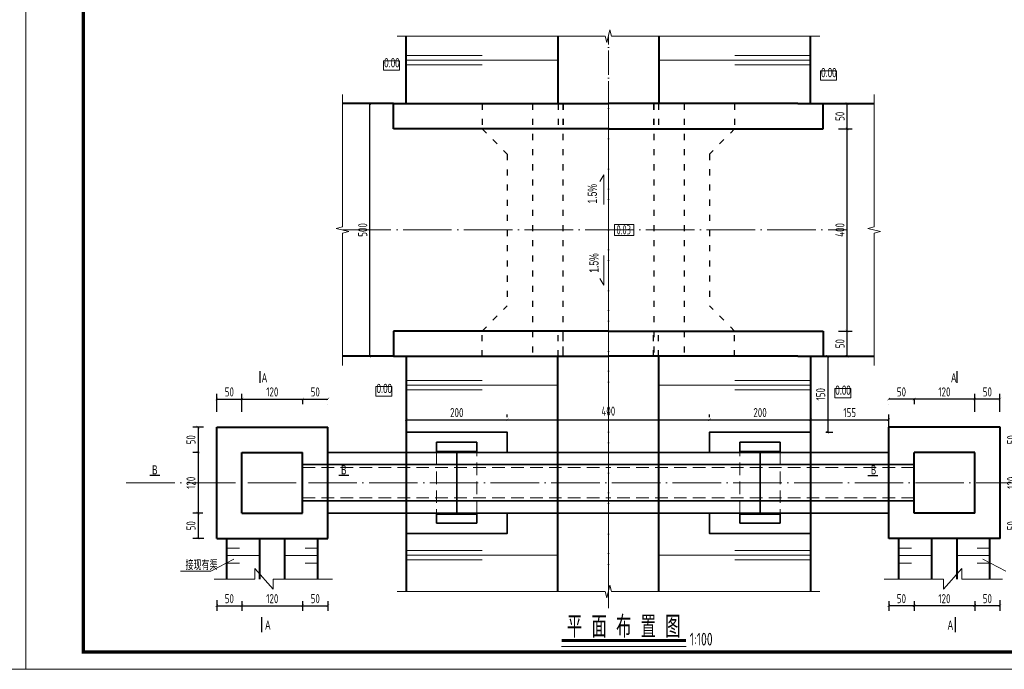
# Model space of a CAD drawing. Header units: inches. Extents: x 97745 to 142261, y 62673 to 100665.
# Tile 141 of 148: x 133629 to 135577, y 92806 to 94090. Entities that reach past the tile are written whole.
import ezdxf
from ezdxf.enums import TextEntityAlignment as Align

# ---------------------------------------------------------------- set-up
doc = ezdxf.new("R2010")
doc.units = ezdxf.units.IN
doc.header["$MEASUREMENT"] = 0
for name, pattern in [('ACAD_ISO03W100', [30, 12, -18]), ('ACAD_ISO04W100', [30, 24, -3, 0, -3]), ('DASHED', [0.75, 0.5, -0.25])]:
    doc.linetypes.add(name, pattern=pattern)
doc.layers.get('0').update_dxf_attribs({"lineweight": 15})
for name, color, linetype, lineweight in [('00、2粗实线', 1, 'Continuous', 40), ('00、4细实线', 4, 'Continuous', 18), ('00、5虚线', 2, 'DASHED', 18), ('0粗实线', 1, 'Continuous', 35), ('0虚线', 2, 'DASHED', 20), ('BM1', 7, 'Continuous', 15), ('中心线', 3, 'ACAD_ISO04W100', 18), ('粗实线', 7, 'Continuous', 35), ('细实线', 4, 'Continuous', 15), ('细线', 7, 'Continuous', 25), ('虚线', 2, 'ACAD_ISO03W100', 25), ('轮廓线', 1, 'Continuous', 40)]:
    doc.layers.add(name, color=color, linetype=linetype, lineweight=lineweight)
doc.layers.add('dim', color=4, linetype='Continuous')
doc.styles.add('03、he-e', font='hztxt_e.shx', dxfattribs={"width": 0.65, "bigfont": 'hztxt.shx'})
doc.styles.add('HZTXT', font='tssdeng.shx', dxfattribs={"width": 0.75, "bigfont": 'hztxt.shx'})
doc.styles.get("Standard").update_dxf_attribs({"font": 'hztxt_e.shx', "width": 0.7, "bigfont": 'hztxt.shx'})
doc.styles.add('三级钢', font='tssdeng.shx', dxfattribs={"width": 0.7, "height": 30, "bigfont": 'hztxt.shx'})
doc.dimstyles.new('3', dxfattribs={"dimtxt": 25, "dimasz": 12, "dimexe": 10, "dimexo": 30, "dimgap": 5, "dimtad": 1, "dimdec": 0, "dimzin": 0, "dimdsep": 46, "dimtxsty": 'HZTXT', "dimblk": 'ARCHTICK', "dimcen": 0, "dimclrt": 7, "dimazin": 2, "dimtfac": 1, "dimtdec": 0, "dimtix": 1, "dimtmove": 2, "dimatfit": 3, "dimfxl": 250, "dimtolj": 1, "dimtzin": 0, "dimarcsym": 0})

# ---------------------------------------------------------------- blocks, each defined once
blk = doc.blocks.new('_ArchTick')
at = {"color": 0, "linetype": 'ByBlock', "const_width": 0.15}
blk.add_lwpolyline([(-0.5, -0.5), (0.5, 0.5)], dxfattribs=at)
blk = doc.blocks.new('*D1250')
at = {"color": 0, "lineweight": -2}
for p, q in [((134338.7, 93923.9), (134311.6, 93923.9)), ((134321.6, 93424.4), (134321.6, 93923.9)), ((134313.7, 93424.4), (134311.6, 93424.4))]:
    blk.add_line(p, q, dxfattribs=at)
at = {"color": 0, "lineweight": -2, "xscale": 5, "yscale": 5, "zscale": 5}
for p, rotation in [((134321.6, 93923.9), 90), ((134321.6, 93424.4), 270)]:
    blk.add_blockref('_ArchTick', p, dxfattribs=dict(at, rotation=rotation))
at = {"color": 7, "insert": (134307.6, 93674.2), "char_height": 18, "attachment_point": 5, "rotation": 90, "style": 'HZTXT'}
blk.add_mtext('\\A1;500', dxfattribs=at)
blk = doc.blocks.new('*D1251')
at = {"color": 0, "lineweight": -2}
for p, q in [((135248.7, 93474.4), (135275.9, 93474.4)), ((135265.9, 93424.4), (135265.9, 93474.4)), ((135248.7, 93424.4), (135275.9, 93424.4))]:
    blk.add_line(p, q, dxfattribs=at)
at = {"color": 0, "lineweight": -2, "xscale": 5, "yscale": 5, "zscale": 5}
for p, rotation in [((135265.9, 93474.4), 90), ((135265.9, 93424.4), 270)]:
    blk.add_blockref('_ArchTick', p, dxfattribs=dict(at, rotation=rotation))
at = {"color": 7, "insert": (135251.9, 93449.4), "char_height": 18, "attachment_point": 5, "rotation": 90, "style": 'HZTXT'}
blk.add_mtext('\\A1;50', dxfattribs=at)
blk = doc.blocks.new('*D1252')
at = {"color": 0, "lineweight": -2}
for p, q in [((135248.7, 93873.9), (135275.9, 93873.9)), ((135265.9, 93474.4), (135265.9, 93873.9)), ((135273.7, 93474.4), (135275.9, 93474.4))]:
    blk.add_line(p, q, dxfattribs=at)
at = {"color": 0, "lineweight": -2, "xscale": 5, "yscale": 5, "zscale": 5}
for p, rotation in [((135265.9, 93873.9), 90), ((135265.9, 93474.4), 270)]:
    blk.add_blockref('_ArchTick', p, dxfattribs=dict(at, rotation=rotation))
at = {"color": 7, "insert": (135251.9, 93674.2), "char_height": 18, "attachment_point": 5, "rotation": 90, "style": 'HZTXT'}
blk.add_mtext('\\A1;400', dxfattribs=at)
blk = doc.blocks.new('*D1253')
at = {"color": 0, "lineweight": -2}
for p, q in [((135248.7, 93923.9), (135275.9, 93923.9)), ((135265.9, 93873.9), (135265.9, 93923.9)), ((135248.7, 93873.9), (135275.9, 93873.9))]:
    blk.add_line(p, q, dxfattribs=at)
at = {"color": 0, "lineweight": -2, "xscale": 5, "yscale": 5, "zscale": 5}
for p, rotation in [((135265.9, 93923.9), 90), ((135265.9, 93873.9), 270)]:
    blk.add_blockref('_ArchTick', p, dxfattribs=dict(at, rotation=rotation))
at = {"color": 7, "insert": (135251.9, 93898.9), "char_height": 18, "attachment_point": 5, "rotation": 90, "style": 'HZTXT'}
blk.add_mtext('\\A1;50', dxfattribs=at)
blk = doc.blocks.new('*D1254')
at = {"color": 0, "lineweight": -2}
for p, q in [((134393.7, 93304.4), (134393.7, 93309.1)), ((134393.7, 93299.1), (134593.7, 93299.1)), ((134593.7, 93304.4), (134593.7, 93309.1))]:
    blk.add_line(p, q, dxfattribs=at)
at = {"color": 0, "lineweight": -2, "xscale": 5, "yscale": 5, "zscale": 5, "rotation": 180}
blk.add_blockref('_ArchTick', (134393.7, 93299.1), dxfattribs=at)
at = {"color": 0, "lineweight": -2, "xscale": 5, "yscale": 5, "zscale": 5}
blk.add_blockref('_ArchTick', (134593.7, 93299.1), dxfattribs=at)
at = {"color": 7, "insert": (134493.7, 93313.1), "char_height": 18, "attachment_point": 5, "style": 'HZTXT'}
blk.add_mtext('\\A1;200', dxfattribs=at)
blk = doc.blocks.new('*D1255')
at = {"color": 0, "lineweight": -2}
for p, q in [((134593.7, 93304.4), (134593.7, 93309.1)), ((134593.7, 93299.1), (134993.7, 93299.1)), ((134993.7, 93304.4), (134993.7, 93309.1))]:
    blk.add_line(p, q, dxfattribs=at)
at = {"color": 0, "lineweight": -2, "xscale": 5, "yscale": 5, "zscale": 5, "rotation": 180}
blk.add_blockref('_ArchTick', (134593.7, 93299.1), dxfattribs=at)
at = {"color": 0, "lineweight": -2, "xscale": 5, "yscale": 5, "zscale": 5}
blk.add_blockref('_ArchTick', (134993.7, 93299.1), dxfattribs=at)
at = {"color": 7, "insert": (134793.6, 93316.1), "char_height": 18, "attachment_point": 5, "style": 'HZTXT'}
blk.add_mtext('\\A1;400', dxfattribs=at)
blk = doc.blocks.new('*D1256')
at = {"color": 0, "lineweight": -2}
for p, q in [((134993.7, 93304.4), (134993.7, 93309.1)), ((134993.7, 93299.1), (135193.7, 93299.1)), ((135193.7, 93304.4), (135193.7, 93309.1))]:
    blk.add_line(p, q, dxfattribs=at)
at = {"color": 0, "lineweight": -2, "xscale": 5, "yscale": 5, "zscale": 5, "rotation": 180}
blk.add_blockref('_ArchTick', (134993.7, 93299.1), dxfattribs=at)
at = {"color": 0, "lineweight": -2, "xscale": 5, "yscale": 5, "zscale": 5}
blk.add_blockref('_ArchTick', (135193.7, 93299.1), dxfattribs=at)
at = {"color": 7, "insert": (135093.7, 93313.1), "char_height": 18, "attachment_point": 5, "style": 'HZTXT'}
blk.add_mtext('\\A1;200', dxfattribs=at)
blk = doc.blocks.new('*D1257')
at = {"color": 0, "lineweight": -2}
for p, q in [((135193.7, 93279.4), (135193.7, 93309.1)), ((135193.7, 93299.1), (135348.5, 93299.1)), ((135348.5, 93284.4), (135348.5, 93309.1))]:
    blk.add_line(p, q, dxfattribs=at)
at = {"color": 0, "lineweight": -2, "xscale": 5, "yscale": 5, "zscale": 5, "rotation": 180}
blk.add_blockref('_ArchTick', (135193.7, 93299.1), dxfattribs=at)
at = {"color": 0, "lineweight": -2, "xscale": 5, "yscale": 5, "zscale": 5}
blk.add_blockref('_ArchTick', (135348.5, 93299.1), dxfattribs=at)
at = {"color": 7, "insert": (135271.1, 93313.1), "char_height": 18, "attachment_point": 5, "style": 'HZTXT'}
blk.add_mtext('\\A1;155', dxfattribs=at)
blk = doc.blocks.new('*D1287')
at = {"color": 0, "lineweight": -2}
for p, q in [((135223.7, 93424.4), (135237.7, 93424.4)), ((135227.7, 93424.4), (135227.7, 93274.4)), ((135223.7, 93274.4), (135237.7, 93274.4))]:
    blk.add_line(p, q, dxfattribs=at)
at = {"color": 0, "lineweight": -2, "xscale": 5, "yscale": 5, "zscale": 5}
for p, rotation in [((135227.7, 93424.4), 90), ((135227.7, 93274.4), 270)]:
    blk.add_blockref('_ArchTick', p, dxfattribs=dict(at, rotation=rotation))
at = {"color": 7, "insert": (135213.7, 93349.4), "char_height": 18, "attachment_point": 5, "rotation": 90, "style": 'HZTXT'}
blk.add_mtext('\\A1;150', dxfattribs=at)
blk = doc.blocks.new('*D1587')
at = {"color": 0, "lineweight": -2}
for p, q in [((134018.7, 93314.4), (134018.7, 93350)), ((134018.7, 93340), (134068.7, 93340)), ((134068.7, 93314.4), (134068.7, 93350))]:
    blk.add_line(p, q, dxfattribs=at)
at = {"color": 0, "lineweight": -2, "xscale": 5, "yscale": 5, "zscale": 5, "rotation": 180}
blk.add_blockref('_ArchTick', (134018.7, 93340), dxfattribs=at)
at = {"color": 0, "lineweight": -2, "xscale": 5, "yscale": 5, "zscale": 5}
blk.add_blockref('_ArchTick', (134068.7, 93340), dxfattribs=at)
at = {"color": 7, "insert": (134043.7, 93354), "char_height": 18, "attachment_point": 5, "style": 'HZTXT'}
blk.add_mtext('\\A1;50', dxfattribs=at)
blk = doc.blocks.new('*D1588')
at = {"color": 0, "lineweight": -2}
for p, q in [((134068.7, 93314.4), (134068.7, 93350)), ((134068.7, 93340), (134188.7, 93340)), ((134188.7, 93331.4), (134188.7, 93330))]:
    blk.add_line(p, q, dxfattribs=at)
at = {"color": 0, "lineweight": -2, "xscale": 5, "yscale": 5, "zscale": 5, "rotation": 180}
blk.add_blockref('_ArchTick', (134068.7, 93340), dxfattribs=at)
at = {"color": 0, "lineweight": -2, "xscale": 5, "yscale": 5, "zscale": 5}
blk.add_blockref('_ArchTick', (134188.7, 93340), dxfattribs=at)
at = {"color": 7, "insert": (134128.7, 93354), "char_height": 18, "attachment_point": 5, "style": 'HZTXT'}
blk.add_mtext('\\A1;120', dxfattribs=at)
blk = doc.blocks.new('*D1589')
at = {"color": 0, "lineweight": -2}
for p, q in [((134188.7, 93340), (134238.7, 93340)), ((134188.7, 93339.1), (134188.7, 93330)), ((134238.7, 93330.1), (134238.7, 93330))]:
    blk.add_line(p, q, dxfattribs=at)
at = {"color": 0, "lineweight": -2, "xscale": 5, "yscale": 5, "zscale": 5, "rotation": 180}
blk.add_blockref('_ArchTick', (134188.7, 93340), dxfattribs=at)
at = {"color": 0, "lineweight": -2, "xscale": 5, "yscale": 5, "zscale": 5}
blk.add_blockref('_ArchTick', (134238.7, 93340), dxfattribs=at)
at = {"color": 7, "insert": (134213.7, 93354), "char_height": 18, "attachment_point": 5, "style": 'HZTXT'}
blk.add_mtext('\\A1;50', dxfattribs=at)
blk = doc.blocks.new('*D1590')
at = {"color": 0, "lineweight": -2}
for p, q in [((133992.4, 93284.4), (133971.8, 93284.4)), ((133981.8, 93284.4), (133981.8, 93234.4)), ((133983.9, 93234.4), (133971.8, 93234.4))]:
    blk.add_line(p, q, dxfattribs=at)
at = {"color": 0, "lineweight": -2, "xscale": 5, "yscale": 5, "zscale": 5}
for p, rotation in [((133981.8, 93284.4), 90), ((133981.8, 93234.4), 270)]:
    blk.add_blockref('_ArchTick', p, dxfattribs=dict(at, rotation=rotation))
at = {"color": 7, "insert": (133967.8, 93259.4), "char_height": 18, "attachment_point": 5, "rotation": 90, "style": 'HZTXT'}
blk.add_mtext('\\A1;50', dxfattribs=at)
blk = doc.blocks.new('*D1591')
at = {"color": 0, "lineweight": -2}
for p, q in [((133983.9, 93234.4), (133971.8, 93234.4)), ((133981.8, 93234.4), (133981.8, 93114.4)), ((133991.2, 93114.4), (133971.8, 93114.4))]:
    blk.add_line(p, q, dxfattribs=at)
at = {"color": 0, "lineweight": -2, "xscale": 5, "yscale": 5, "zscale": 5}
for p, rotation in [((133981.8, 93234.4), 90), ((133981.8, 93114.4), 270)]:
    blk.add_blockref('_ArchTick', p, dxfattribs=dict(at, rotation=rotation))
at = {"color": 7, "insert": (133967.8, 93174.4), "char_height": 18, "attachment_point": 5, "rotation": 90, "style": 'HZTXT'}
blk.add_mtext('\\A1;120', dxfattribs=at)
blk = doc.blocks.new('*D1592')
at = {"color": 0, "lineweight": -2}
for p, q in [((133991.2, 93114.4), (133971.8, 93114.4)), ((133981.8, 93114.4), (133981.8, 93064.4)), ((133993.3, 93064.4), (133971.8, 93064.4))]:
    blk.add_line(p, q, dxfattribs=at)
at = {"color": 0, "lineweight": -2, "xscale": 5, "yscale": 5, "zscale": 5}
for p, rotation in [((133981.8, 93114.4), 90), ((133981.8, 93064.4), 270)]:
    blk.add_blockref('_ArchTick', p, dxfattribs=dict(at, rotation=rotation))
at = {"color": 7, "insert": (133967.8, 93089.4), "char_height": 18, "attachment_point": 5, "rotation": 90, "style": 'HZTXT'}
blk.add_mtext('\\A1;50', dxfattribs=at)
blk = doc.blocks.new('*D1593')
at = {"color": 0, "lineweight": -2}
for p, q in [((134018.7, 92942), (134018.7, 92921.3)), ((134018.7, 92931.3), (134068.7, 92931.3)), ((134068.7, 92940.4), (134068.7, 92921.3))]:
    blk.add_line(p, q, dxfattribs=at)
at = {"color": 0, "lineweight": -2, "xscale": 5, "yscale": 5, "zscale": 5, "rotation": 180}
blk.add_blockref('_ArchTick', (134018.7, 92931.3), dxfattribs=at)
at = {"color": 0, "lineweight": -2, "xscale": 5, "yscale": 5, "zscale": 5}
blk.add_blockref('_ArchTick', (134068.7, 92931.3), dxfattribs=at)
at = {"color": 7, "insert": (134043.7, 92945.3), "char_height": 18, "attachment_point": 5, "style": 'HZTXT'}
blk.add_mtext('\\A1;50', dxfattribs=at)
blk = doc.blocks.new('*D1594')
at = {"color": 0, "lineweight": -2}
for p, q in [((134068.7, 92940.4), (134068.7, 92921.3)), ((134068.7, 92931.3), (134188.7, 92931.3)), ((134188.7, 92940.4), (134188.7, 92921.3))]:
    blk.add_line(p, q, dxfattribs=at)
at = {"color": 0, "lineweight": -2, "xscale": 5, "yscale": 5, "zscale": 5, "rotation": 180}
blk.add_blockref('_ArchTick', (134068.7, 92931.3), dxfattribs=at)
at = {"color": 0, "lineweight": -2, "xscale": 5, "yscale": 5, "zscale": 5}
blk.add_blockref('_ArchTick', (134188.7, 92931.3), dxfattribs=at)
at = {"color": 7, "insert": (134128.7, 92945.3), "char_height": 18, "attachment_point": 5, "style": 'HZTXT'}
blk.add_mtext('\\A1;120', dxfattribs=at)
blk = doc.blocks.new('*D1595')
at = {"color": 0, "lineweight": -2}
for p, q in [((134188.7, 92940.4), (134188.7, 92921.3)), ((134188.7, 92931.3), (134238.7, 92931.3)), ((134238.7, 92940.4), (134238.7, 92921.3))]:
    blk.add_line(p, q, dxfattribs=at)
at = {"color": 0, "lineweight": -2, "xscale": 5, "yscale": 5, "zscale": 5, "rotation": 180}
blk.add_blockref('_ArchTick', (134188.7, 92931.3), dxfattribs=at)
at = {"color": 0, "lineweight": -2, "xscale": 5, "yscale": 5, "zscale": 5}
blk.add_blockref('_ArchTick', (134238.7, 92931.3), dxfattribs=at)
at = {"color": 7, "insert": (134213.7, 92945.3), "char_height": 18, "attachment_point": 5, "style": 'HZTXT'}
blk.add_mtext('\\A1;50', dxfattribs=at)
blk = doc.blocks.new('*D1624')
at = {"color": 0, "lineweight": -2}
for p, q in [((135518.5, 93314.4), (135518.5, 93350)), ((135568.5, 93340), (135518.5, 93340)), ((135568.5, 93314.4), (135568.5, 93350))]:
    blk.add_line(p, q, dxfattribs=at)
at = {"color": 0, "lineweight": -2, "xscale": 5, "yscale": 5, "zscale": 5, "rotation": 180}
blk.add_blockref('_ArchTick', (135518.5, 93340), dxfattribs=at)
at = {"color": 0, "lineweight": -2, "xscale": 5, "yscale": 5, "zscale": 5}
blk.add_blockref('_ArchTick', (135568.5, 93340), dxfattribs=at)
at = {"color": 7, "insert": (135543.5, 93354), "char_height": 18, "attachment_point": 5, "style": 'HZTXT'}
blk.add_mtext('\\A1;50', dxfattribs=at)
blk = doc.blocks.new('*D1625')
at = {"color": 0, "lineweight": -2}
for p, q in [((135518.5, 93340), (135398.5, 93340)), ((135518.5, 93314.4), (135518.5, 93350)), ((135398.5, 93331.4), (135398.5, 93330))]:
    blk.add_line(p, q, dxfattribs=at)
at = {"color": 0, "lineweight": -2, "xscale": 5, "yscale": 5, "zscale": 5, "rotation": 180}
blk.add_blockref('_ArchTick', (135398.5, 93340), dxfattribs=at)
at = {"color": 0, "lineweight": -2, "xscale": 5, "yscale": 5, "zscale": 5}
blk.add_blockref('_ArchTick', (135518.5, 93340), dxfattribs=at)
at = {"color": 7, "insert": (135458.5, 93354), "char_height": 18, "attachment_point": 5, "style": 'HZTXT'}
blk.add_mtext('\\A1;120', dxfattribs=at)
blk = doc.blocks.new('*D1626')
at = {"color": 0, "lineweight": -2}
for p, q in [((135398.5, 93340), (135348.5, 93340)), ((135398.5, 93339.1), (135398.5, 93330)), ((135348.5, 93330.1), (135348.5, 93330))]:
    blk.add_line(p, q, dxfattribs=at)
at = {"color": 0, "lineweight": -2, "xscale": 5, "yscale": 5, "zscale": 5, "rotation": 180}
blk.add_blockref('_ArchTick', (135348.5, 93340), dxfattribs=at)
at = {"color": 0, "lineweight": -2, "xscale": 5, "yscale": 5, "zscale": 5}
blk.add_blockref('_ArchTick', (135398.5, 93340), dxfattribs=at)
at = {"color": 7, "insert": (135373.5, 93354), "char_height": 18, "attachment_point": 5, "style": 'HZTXT'}
blk.add_mtext('\\A1;50', dxfattribs=at)
blk = doc.blocks.new('*D1627')
at = {"color": 0, "lineweight": -2}
for p, q in [((135594.8, 93284.4), (135615.5, 93284.4)), ((135605.5, 93284.4), (135605.5, 93234.4)), ((135603.4, 93234.4), (135615.5, 93234.4))]:
    blk.add_line(p, q, dxfattribs=at)
at = {"color": 0, "lineweight": -2, "xscale": 5, "yscale": 5, "zscale": 5}
for p, rotation in [((135605.5, 93284.4), 90), ((135605.5, 93234.4), 270)]:
    blk.add_blockref('_ArchTick', p, dxfattribs=dict(at, rotation=rotation))
at = {"color": 7, "insert": (135591.5, 93259.4), "char_height": 18, "attachment_point": 5, "rotation": 90, "style": 'HZTXT'}
blk.add_mtext('\\A1;50', dxfattribs=at)
blk = doc.blocks.new('*D1628')
at = {"color": 0, "lineweight": -2}
for p, q in [((135603.4, 93234.4), (135615.5, 93234.4)), ((135605.5, 93234.4), (135605.5, 93114.4)), ((135596, 93114.4), (135615.5, 93114.4))]:
    blk.add_line(p, q, dxfattribs=at)
at = {"color": 0, "lineweight": -2, "xscale": 5, "yscale": 5, "zscale": 5}
for p, rotation in [((135605.5, 93234.4), 90), ((135605.5, 93114.4), 270)]:
    blk.add_blockref('_ArchTick', p, dxfattribs=dict(at, rotation=rotation))
at = {"color": 7, "insert": (135591.5, 93174.4), "char_height": 18, "attachment_point": 5, "rotation": 90, "style": 'HZTXT'}
blk.add_mtext('\\A1;120', dxfattribs=at)
blk = doc.blocks.new('*D1629')
at = {"color": 0, "lineweight": -2}
for p, q in [((135596, 93114.4), (135615.5, 93114.4)), ((135605.5, 93114.4), (135605.5, 93064.4)), ((135593.9, 93064.4), (135615.5, 93064.4))]:
    blk.add_line(p, q, dxfattribs=at)
at = {"color": 0, "lineweight": -2, "xscale": 5, "yscale": 5, "zscale": 5}
for p, rotation in [((135605.5, 93114.4), 90), ((135605.5, 93064.4), 270)]:
    blk.add_blockref('_ArchTick', p, dxfattribs=dict(at, rotation=rotation))
at = {"color": 7, "insert": (135591.5, 93089.4), "char_height": 18, "attachment_point": 5, "rotation": 90, "style": 'HZTXT'}
blk.add_mtext('\\A1;50', dxfattribs=at)
blk = doc.blocks.new('*D1630')
at = {"color": 0, "lineweight": -2}
for p, q in [((135518.5, 92940.4), (135518.5, 92921.3)), ((135568.5, 92931.3), (135518.5, 92931.3)), ((135568.5, 92942), (135568.5, 92921.3))]:
    blk.add_line(p, q, dxfattribs=at)
at = {"color": 0, "lineweight": -2, "xscale": 5, "yscale": 5, "zscale": 5}
for p, rotation in [((135518.5, 92931.3), 180.0000000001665), ((135568.5, 92931.3), 1.665068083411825e-10)]:
    blk.add_blockref('_ArchTick', p, dxfattribs=dict(at, rotation=rotation))
at = {"color": 7, "insert": (135543.5, 92945.3), "char_height": 18, "attachment_point": 5, "style": 'HZTXT'}
blk.add_mtext('\\A1;50', dxfattribs=at)
blk = doc.blocks.new('*D1631')
at = {"color": 0, "lineweight": -2}
for p, q in [((135398.5, 92940.4), (135398.5, 92921.3)), ((135518.5, 92931.3), (135398.5, 92931.3)), ((135518.5, 92940.4), (135518.5, 92921.3))]:
    blk.add_line(p, q, dxfattribs=at)
at = {"color": 0, "lineweight": -2, "xscale": 5, "yscale": 5, "zscale": 5}
for p, rotation in [((135398.5, 92931.3), 180.0000000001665), ((135518.5, 92931.3), 1.665068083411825e-10)]:
    blk.add_blockref('_ArchTick', p, dxfattribs=dict(at, rotation=rotation))
at = {"color": 7, "insert": (135458.5, 92945.3), "char_height": 18, "attachment_point": 5, "style": 'HZTXT'}
blk.add_mtext('\\A1;120', dxfattribs=at)
blk = doc.blocks.new('*D1632')
at = {"color": 0, "lineweight": -2}
for p, q in [((135348.5, 92940.4), (135348.5, 92921.3)), ((135398.5, 92931.3), (135348.5, 92931.3)), ((135398.5, 92940.4), (135398.5, 92921.3))]:
    blk.add_line(p, q, dxfattribs=at)
at = {"color": 0, "lineweight": -2, "xscale": 5, "yscale": 5, "zscale": 5}
for p, rotation in [((135348.5, 92931.3), 180.0000000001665), ((135398.5, 92931.3), 1.665068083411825e-10)]:
    blk.add_blockref('_ArchTick', p, dxfattribs=dict(at, rotation=rotation))
at = {"color": 7, "insert": (135373.5, 92945.3), "char_height": 18, "attachment_point": 5, "style": 'HZTXT'}
blk.add_mtext('\\A1;50', dxfattribs=at)

msp = doc.modelspace()

# ---------------------------------------------------------------- linework, layer by layer
for p, q in [((134776.9, 93770.041), (134784.629, 93783.429)), ((134784.629, 93783.429), (134784.629, 93724.47)), ((134038.729, 93045.419), (134063.729, 93045.419)), ((134218.729, 93045.419), (134193.729, 93045.419)), ((135368.522, 93045.419), (135393.522, 93045.419)), ((135548.522, 93045.419), (135523.522, 93045.419)), ((134052.449, 93023.592), (134006.895, 92999.827)), ((134038.729, 93030.419), (134103.729, 93030.419)), ((134218.729, 93030.419), (134153.729, 93030.419)), ((135368.522, 93030.419), (135433.522, 93030.419)), ((135548.522, 93030.419), (135483.522, 93030.419)), ((135534.802, 93023.592), (135580.356, 92999.827)), ((134038.729, 93015.419), (134063.729, 93015.419)), ((134130.617, 92963.968), (134094.153, 93004.78)), ((134094.153, 93004.78), (134094.153, 92983.598)), ((134218.729, 93015.419), (134193.729, 93015.419)), ((135368.522, 93015.419), (135393.522, 93015.419)), ((135456.634, 92963.968), (135493.098, 93004.78)), ((135493.098, 93004.78), (135493.098, 92983.598)), ((135548.522, 93015.419), (135523.522, 93015.419)), ((134006.895, 92999.827), (133947.069, 92999.827)), ((134094.153, 92983.598), (134013.531, 92983.598)), ((134247.89, 92983.598), (134130.617, 92983.598)), ((134130.617, 92983.598), (134130.617, 92963.968)), ((135339.361, 92983.598), (135456.634, 92983.598)), ((135456.634, 92983.598), (135456.634, 92963.968)), ((135493.098, 92983.598), (135573.721, 92983.598))]:
    msp.add_line(p, q)
at = {"ltscale": 5}
msp.add_line((134947.626, 92850.629), (134701.016, 92850.629), dxfattribs=at)
msp.add_lwpolyline([(134843.796, 93685.102), (134805.912, 93685.102), (134805.912, 93663.25), (134843.796, 93663.25)], close=True)
msp.add_lwpolyline([(134776.9, 93578.311), (134784.629, 93564.923), (134784.629, 93623.882)])
at = {"layer": '00、2粗实线', "ltscale": 2}
for p, q in [((134393.729, 93923.946), (134393.729, 94056.24)), ((134693.626, 94056.24), (134693.626, 93923.946)), ((134893.626, 94056.24), (134893.626, 93923.946)), ((135193.729, 93923.946), (135193.729, 94056.24)), ((134368.729, 93923.946), (134267.466, 93923.946)), ((134368.729, 93873.946), (134368.729, 93923.946)), ((134368.729, 93923.946), (134793.626, 93923.946)), ((135168.626, 93923.946), (134793.626, 93923.946)), ((135168.626, 93923.946), (135218.729, 93923.946)), ((135218.729, 93873.946), (135218.729, 93923.946)), ((135218.729, 93923.946), (135319.785, 93923.946)), ((134793.626, 93873.946), (134368.729, 93873.946)), ((134793.626, 93873.946), (135218.729, 93873.946)), ((134368.729, 93474.406), (134368.729, 93424.406)), ((134792.744, 93474.406), (134368.729, 93474.406)), ((134794.507, 93474.406), (135218.729, 93474.406)), ((135218.729, 93474.406), (135218.729, 93424.406)), ((134368.729, 93424.406), (134267.466, 93424.406)), ((134368.729, 93424.406), (134792.744, 93424.406)), ((134393.729, 93424.406), (134393.729, 92959.402)), ((134693.626, 92959.402), (134693.626, 93424.406)), ((135168.626, 93424.406), (134794.507, 93424.406)), ((134893.626, 92959.402), (134893.626, 93424.406)), ((135168.626, 93424.406), (135218.729, 93424.406)), ((135193.729, 93424.406), (135193.729, 92959.402)), ((135218.522, 93424.406), (135319.785, 93424.406))]:
    msp.add_line(p, q, dxfattribs=at)
at = {"layer": '00、4细实线'}
for points in [[(135211.729, 94057.029), (134799.979, 94057.029), (134796.854, 94069.529), (134790.604, 94044.529), (134787.479, 94057.029), (134375.729, 94057.029)], [(134348.806, 93989.834), (134348.806, 94008.334), (134380.549, 94008.334), (134380.549, 93989.834), (134348.806, 93989.834)], [(135213.4, 93970.355), (135213.4, 93988.855), (135245.143, 93988.855), (135245.143, 93970.355), (135213.4, 93970.355)], [(134267.466, 93406.406), (134267.466, 93667.926), (134279.966, 93671.051), (134254.966, 93677.301), (134267.466, 93680.426), (134267.466, 93941.946)], [(135319.785, 93406.406), (135319.785, 93667.926), (135332.285, 93671.051), (135307.285, 93677.301), (135319.785, 93680.426), (135319.785, 93941.946)], [(134333.767, 93345.924), (134333.767, 93364.424), (134365.51, 93364.424), (134365.51, 93345.924), (134333.767, 93345.924)], [(135241.425, 93342.516), (135241.425, 93361.016), (135273.25, 93361.016), (135273.25, 93342.516), (135241.425, 93342.516)], [(135211.729, 92959.402), (134799.979, 92959.402), (134796.854, 92971.902), (134790.604, 92946.902), (134787.479, 92959.402), (134375.729, 92959.402)]]:
    msp.add_lwpolyline(points, dxfattribs=at)
at = {"layer": '00、5虚线', "ltscale": 50}
for p in [(134418.626, 93923.946), (135168.626, 93923.946)]:
    msp.add_line(p, (134793.626, 93923.946), dxfattribs=at)
at = {"layer": '0粗实线', "ltscale": 0.5}
for p, q in [((134453.522, 93234.406), (134453.522, 93254.406)), ((134533.522, 93254.406), (134453.522, 93254.406)), ((134533.522, 93234.406), (134533.522, 93254.406)), ((135053.729, 93234.406), (135053.729, 93254.406)), ((135053.729, 93254.406), (135133.729, 93254.406)), ((135133.729, 93234.406), (135133.729, 93254.406)), ((134238.729, 93234.406), (134793.522, 93234.406)), ((134533.522, 93236.406), (134453.522, 93236.406)), ((134493.522, 93234.406), (134493.522, 93114.406)), ((135348.522, 93234.406), (134793.729, 93234.406)), ((134893.729, 93229.406), (134893.729, 93119.406)), ((135053.729, 93236.406), (135133.729, 93236.406)), ((135093.729, 93234.406), (135093.729, 93114.406)), ((134188.729, 93210.406), (134793.522, 93210.406)), ((135398.522, 93210.406), (134793.729, 93210.406)), ((134188.729, 93138.406), (134793.522, 93138.406)), ((135398.522, 93138.406), (134793.729, 93138.406)), ((134238.729, 93114.406), (134793.522, 93114.406)), ((134453.522, 93114.406), (134453.522, 93094.406)), ((134533.522, 93112.406), (134453.522, 93112.406)), ((134533.522, 93114.406), (134533.522, 93094.406)), ((135348.522, 93114.406), (134793.729, 93114.406)), ((135053.729, 93114.406), (135053.729, 93094.406)), ((135053.729, 93112.406), (135133.729, 93112.406)), ((135133.729, 93114.406), (135133.729, 93094.406)), ((134533.522, 93094.406), (134453.522, 93094.406)), ((135053.729, 93094.406), (135133.729, 93094.406))]:
    msp.add_line(p, q, dxfattribs=at)
for points in [[(134593.522, 93234.406), (134593.522, 93274.406), (134393.522, 93274.406), (134393.522, 93234.406)], [(134993.729, 93234.406), (134993.729, 93274.406), (135193.729, 93274.406), (135193.729, 93234.406)], [(134593.522, 93114.406), (134593.522, 93074.406), (134393.522, 93074.406), (134393.522, 93114.406)], [(134993.729, 93114.406), (134993.729, 93074.406), (135193.729, 93074.406), (135193.729, 93114.406)]]:
    msp.add_lwpolyline(points, dxfattribs=at)
at = {"layer": '0虚线', "ltscale": 50}
for p, q in [((134453.522, 93234.406), (134453.522, 93114.406)), ((134518.522, 93236.406), (134468.522, 93236.406)), ((134533.522, 93114.406), (134533.522, 93234.406)), ((135053.729, 93114.406), (135053.729, 93234.406)), ((135068.729, 93236.406), (135118.729, 93236.406)), ((135133.729, 93234.406), (135133.729, 93114.406)), ((134188.729, 93204.406), (134793.522, 93204.406)), ((135398.522, 93204.406), (134793.729, 93204.406)), ((134188.729, 93144.406), (134793.522, 93144.406)), ((135398.522, 93144.406), (134793.729, 93144.406)), ((134468.522, 93112.406), (134518.522, 93112.406)), ((135118.729, 93112.406), (135068.729, 93112.406))]:
    msp.add_line(p, q, dxfattribs=at)
at = {"layer": 'BM1', "const_width": 0.677}
for points in [[(130768.096, 94837.664), (133641.15, 94837.664), (133641.15, 92805.992), (130768.096, 92805.992), (130768.096, 94837.664)], [(133641.15, 94837.664), (136514.205, 94837.664), (136514.205, 92805.992), (133641.15, 92805.992), (133641.15, 94837.664)]]:
    msp.add_lwpolyline(points, dxfattribs=at)
at = {"layer": 'BM1'}
for points in [[(130768.096, 94837.664), (133641.15, 94837.664), (133641.15, 92805.992), (130768.096, 92805.992)], [(133641.15, 94837.664), (136514.205, 94837.664), (136514.205, 92805.992), (133641.15, 92805.992)]]:
    msp.add_lwpolyline(points, close=True, dxfattribs=at)
at = {"layer": 'BM1', "color": 0, "linetype": 'Continuous', "const_width": 6.771}
msp.add_lwpolyline([(133754.807, 92839.846), (133754.807, 94783.288), (136480.351, 94783.288), (136480.351, 92839.846)], close=True, dxfattribs=at)
at = {"layer": 'dim', "color": 3}
for p, q in [((134104.189, 93395.008), (134104.189, 93371.767)), ((135483.062, 93395.008), (135483.062, 93371.767)), ((133906.166, 93188.708), (133886.152, 93188.708)), ((134280.201, 93188.708), (134260.186, 93188.708)), ((135307.051, 93188.708), (135327.065, 93188.708)), ((134107.624, 92908.885), (134107.624, 92879.255)), ((135479.627, 92908.885), (135479.627, 92879.255))]:
    msp.add_line(p, q, dxfattribs=at)
at = {"layer": '中心线', "ltscale": 2}
msp.add_line((134793.626, 92958.987), (134793.626, 94056.613), dxfattribs=at)
at = {"layer": '中心线', "ltscale": 4}
for p, q in [((134793.626, 92926.432), (134793.626, 93953.73)), ((134267.466, 93674.176), (135265.874, 93674.176)), ((133839.841, 93174.406), (135651.534, 93174.406))]:
    msp.add_line(p, q, dxfattribs=at)
at = {"layer": '粗实线'}
for p, q in [((134063.729, 93064.406), (134193.729, 93064.406)), ((135523.522, 93064.406), (135393.522, 93064.406))]:
    msp.add_line(p, q, dxfattribs=at)
at = {"layer": '细实线'}
for p, q in [((134393.729, 94019.153), (134543.677, 94019.153)), ((135193.729, 94019.153), (135043.677, 94019.153)), ((134393.729, 94009.669), (134693.626, 94009.669)), ((134393.729, 94000.471), (134543.677, 94000.471)), ((135193.729, 94009.669), (134893.626, 94009.669)), ((135193.729, 94000.471), (135043.677, 94000.471)), ((134393.729, 93376.485), (134543.677, 93376.485)), ((135193.729, 93376.485), (135043.677, 93376.485)), ((134393.729, 93367.288), (134693.626, 93367.288)), ((134393.729, 93357.804), (134543.677, 93357.804)), ((135193.729, 93367.288), (134893.626, 93367.288)), ((135193.729, 93357.804), (135043.677, 93357.804)), ((134393.729, 93040.705), (134543.677, 93040.705)), ((134393.729, 93031.507), (134693.626, 93031.507)), ((135193.729, 93031.507), (134893.626, 93031.507)), ((135193.729, 93040.705), (135043.677, 93040.705)), ((134393.729, 93022.023), (134543.677, 93022.023)), ((135193.729, 93022.023), (135043.677, 93022.023))]:
    msp.add_line(p, q, dxfattribs=at)
at = {"layer": '细线', "ltscale": 5, "const_width": 5.76}
msp.add_lwpolyline([(134701.016, 92862.521), (134947.039, 92862.521)], dxfattribs=at)
at = {"layer": '虚线'}
for p, q in [((134543.729, 93923.946), (134543.729, 93873.946)), ((134643.729, 93923.946), (134643.729, 93424.406)), ((134694.499, 93923.946), (134694.499, 93873.946)), ((134703.729, 93923.946), (134703.729, 93424.406)), ((134704.499, 93923.946), (134704.499, 93873.946)), ((134882.752, 93923.946), (134882.752, 93873.946)), ((134883.729, 93923.946), (134883.729, 93424.406)), ((134892.752, 93923.946), (134892.752, 93873.946)), ((134943.729, 93923.946), (134943.729, 93424.406)), ((135043.522, 93923.946), (135043.522, 93873.946)), ((134543.729, 93873.946), (134593.729, 93823.946)), ((135043.522, 93873.946), (134993.699, 93824.124)), ((134593.729, 93823.946), (134593.729, 93524.406)), ((134993.699, 93824.124), (134993.699, 93524.228)), ((134543.729, 93474.406), (134593.729, 93524.406)), ((135043.522, 93474.406), (134993.699, 93524.228)), ((134543.729, 93424.406), (134543.729, 93474.406)), ((134694.499, 93424.406), (134694.499, 93474.406)), ((134704.499, 93424.406), (134704.499, 93474.406)), ((134882.752, 93424.406), (134882.752, 93474.406)), ((134892.752, 93424.406), (134892.752, 93474.406)), ((135043.522, 93424.406), (135043.522, 93474.406))]:
    msp.add_line(p, q, dxfattribs=at)
at = {"layer": '轮廓线'}
for p, q in [((134018.729, 93064.406), (134018.729, 93284.406)), ((134018.729, 93284.406), (134238.729, 93284.406)), ((134238.729, 93064.406), (134238.729, 93284.406)), ((135348.522, 93064.406), (135348.522, 93284.406)), ((135568.522, 93284.406), (135348.522, 93284.406)), ((135568.522, 93064.406), (135568.522, 93284.406)), ((134068.729, 93114.406), (134068.729, 93234.406)), ((134068.729, 93234.406), (134188.729, 93234.406)), ((134188.729, 93114.406), (134188.729, 93234.406)), ((135398.522, 93114.406), (135398.522, 93234.406)), ((135518.522, 93234.406), (135398.522, 93234.406)), ((135518.522, 93114.406), (135518.522, 93234.406)), ((134068.729, 93114.406), (134188.729, 93114.406)), ((135518.522, 93114.406), (135398.522, 93114.406)), ((134018.729, 93064.406), (134238.729, 93064.406)), ((134038.729, 92983.598), (134038.729, 93064.406)), ((134103.729, 92983.598), (134103.729, 93064.406)), ((134153.729, 92983.598), (134153.729, 93064.406)), ((134218.729, 92983.598), (134218.729, 93064.406)), ((135568.522, 93064.406), (135348.522, 93064.406)), ((135368.522, 92983.598), (135368.522, 93064.406)), ((135433.522, 92983.598), (135433.522, 93064.406)), ((135483.522, 92983.598), (135483.522, 93064.406)), ((135548.522, 92983.598), (135548.522, 93064.406))]:
    msp.add_line(p, q, dxfattribs=at)

# ---------------------------------------------------------------- texts
at = {"ltscale": 5, "style": '三级钢', "width": 0.7}
msp.add_text('平 面 布 置 图', height=43.2, dxfattribs=at).set_placement((134824.027, 92868.086), align=Align.CENTER)
msp.add_text('1:100', height=25.2, dxfattribs=at).set_placement((134954.585, 92852.61))
at = {"layer": 'dim', "color": 3, "style": '03、he-e', "width": 0.65}
for p in [(134350.053, 93990.406), (135214.647, 93970.926), (134335.014, 93346.495), (135242.672, 93343.087)]:
    msp.add_text('0.00', height=18, dxfattribs=at).set_placement(p, align=Align.BOTTOM_LEFT)
at = {"layer": 'dim', "color": 3, "width": 0.7}
for s, p in [('1.5%%%', (134776.356, 93726.505)), ('1.5%', (134779.56, 93589.645))]:
    msp.add_text(s, height=18, rotation=90, dxfattribs=at).set_placement(p, align=Align.BOTTOM_LEFT)
at = {"layer": 'dim', "color": 3, "style": '03、he-e', "width": 0.65}
for s, p in [('A', (134107.959, 93372.733)), ('A', (135471.77, 93372.733)), ('B', (133890.957, 93191.03)), ('B', (134264.991, 93191.03)), ('B', (135313.067, 93191.03)), ('接现有渠', (133957.069, 93001.847)), ('A', (134114.679, 92883.916)), ('A', (135465.051, 92883.916))]:
    msp.add_text(s, height=18, dxfattribs=at).set_placement(p)
at = {"layer": '细实线', "ltscale": 2, "style": 'HZTXT', "width": 0.7}
msp.add_text('0.03', height=18, dxfattribs=at).set_placement((134809.796, 93665.449))

# ---------------------------------------------------------------- dimensions: what is measured, and where the dimension line sits
for base, p1, p2, angle, picture, middle in [((134321.585, 93923.946), (134343.729, 93424.406), (134368.729, 93923.946), 90, '*D1250', (134307.585, 93674.176)), ((135265.874, 93923.946), (135218.729, 93873.946), (135218.729, 93923.946), 90, '*D1253', (135251.874, 93898.946)), ((135265.874, 93873.946), (135243.729, 93474.406), (135218.729, 93873.946), 90, '*D1252', (135251.874, 93674.176)), ((135265.874, 93474.406), (135218.729, 93424.406), (135218.729, 93474.406), 90, '*D1251', (135251.874, 93449.406)), ((135227.716, 93274.406), (135193.729, 93424.406), (135193.729, 93274.406), 90, '*D1287', (135213.716, 93349.406)), ((134068.729, 93340.015), (134018.729, 93284.406), (134068.729, 93284.406), 180, '*D1587', (134043.729, 93354.015)), ((134188.729, 93340.015), (134068.729, 93284.406), (134188.729, 93361.449), 180, '*D1588', (134128.729, 93354.015)), ((134238.729, 93340.015), (134188.729, 93369.087), (134238.729, 93360.062), 180, '*D1589', (134213.729, 93354.015)), ((135348.522, 93340.015), (135398.522, 93369.087), (135348.522, 93360.062), 0, '*D1626', (135373.522, 93354.015)), ((135398.522, 93340.015), (135518.522, 93284.406), (135398.522, 93361.449), 0, '*D1625', (135458.522, 93354.015)), ((135518.522, 93340.015), (135568.522, 93284.406), (135518.522, 93284.406), 0, '*D1624', (135543.522, 93354.015)), ((133981.781, 93234.406), (134022.409, 93284.406), (134013.9, 93234.406), 270, '*D1590', (133967.781, 93259.406)), ((135605.47, 93234.406), (135564.842, 93284.406), (135573.351, 93234.406), 270, '*D1627', (135591.47, 93259.406)), ((133981.781, 93114.406), (134013.9, 93234.406), (134021.227, 93114.406), 270, '*D1591', (133967.781, 93174.406)), ((135605.47, 93114.406), (135573.351, 93234.406), (135566.024, 93114.406), 270, '*D1628', (135591.47, 93174.406)), ((133981.781, 93064.406), (134021.227, 93114.406), (134023.344, 93064.406), 270, '*D1592', (133967.781, 93089.406)), ((135605.47, 93064.406), (135566.024, 93114.406), (135563.907, 93064.406), 270, '*D1629', (135591.47, 93089.406)), ((135348.522, 92931.347), (135398.522, 92970.404), (135348.522, 92970.404), 180, '*D1632', (135373.522, 92945.347)), ((135398.522, 92931.347), (135518.522, 92970.404), (135398.522, 92970.404), 180, '*D1631', (135458.522, 92945.347)), ((135518.522, 92931.347), (135568.522, 92971.975), (135518.522, 92970.404), 180, '*D1630', (135543.522, 92945.347))]:
    dim = msp.add_linear_dim(base=base, p1=p1, p2=p2, angle=angle, dimstyle='3', override={"dimtxt": 18, "dimasz": 5})
    dim.commit()
    dim.dimension.update_dxf_attribs({"geometry": picture, "text_midpoint": middle})
for base, p1, p2, picture, middle in [((134593.729, 93299.122), (134393.729, 93274.406), (134593.729, 93274.406), '*D1254', (134493.729, 93313.122)), ((135193.729, 93299.122), (134993.729, 93274.406), (135193.729, 93274.406), '*D1256', (135093.729, 93313.122)), ((135348.522, 93299.122), (135193.729, 93249.406), (135348.522, 93254.406), '*D1257', (135271.126, 93313.122)), ((134068.729, 92931.347), (134018.729, 92971.975), (134068.729, 92970.404), '*D1593', (134043.729, 92945.347)), ((134188.729, 92931.347), (134068.729, 92970.404), (134188.729, 92970.404), '*D1594', (134128.729, 92945.347)), ((134238.729, 92931.347), (134188.729, 92970.404), (134238.729, 92970.404), '*D1595', (134213.729, 92945.347))]:
    dim = msp.add_linear_dim(base=base, p1=p1, p2=p2, dimstyle='3', override={"dimtxt": 18, "dimasz": 5})
    dim.commit()
    dim.dimension.update_dxf_attribs({"geometry": picture, "text_midpoint": middle})
dim = msp.add_linear_dim(base=(134993.729, 93299.122), p1=(134593.729, 93274.406), p2=(134993.729, 93274.406), dimstyle='3', override={"dimtxt": 18, "dimasz": 5})
dim.commit()
dim.dimension.update_dxf_attribs({"geometry": '*D1255', "text_midpoint": (134793.626, 93316.107), "dimtype": 160})

doc.saveas('drawing.dxf')
